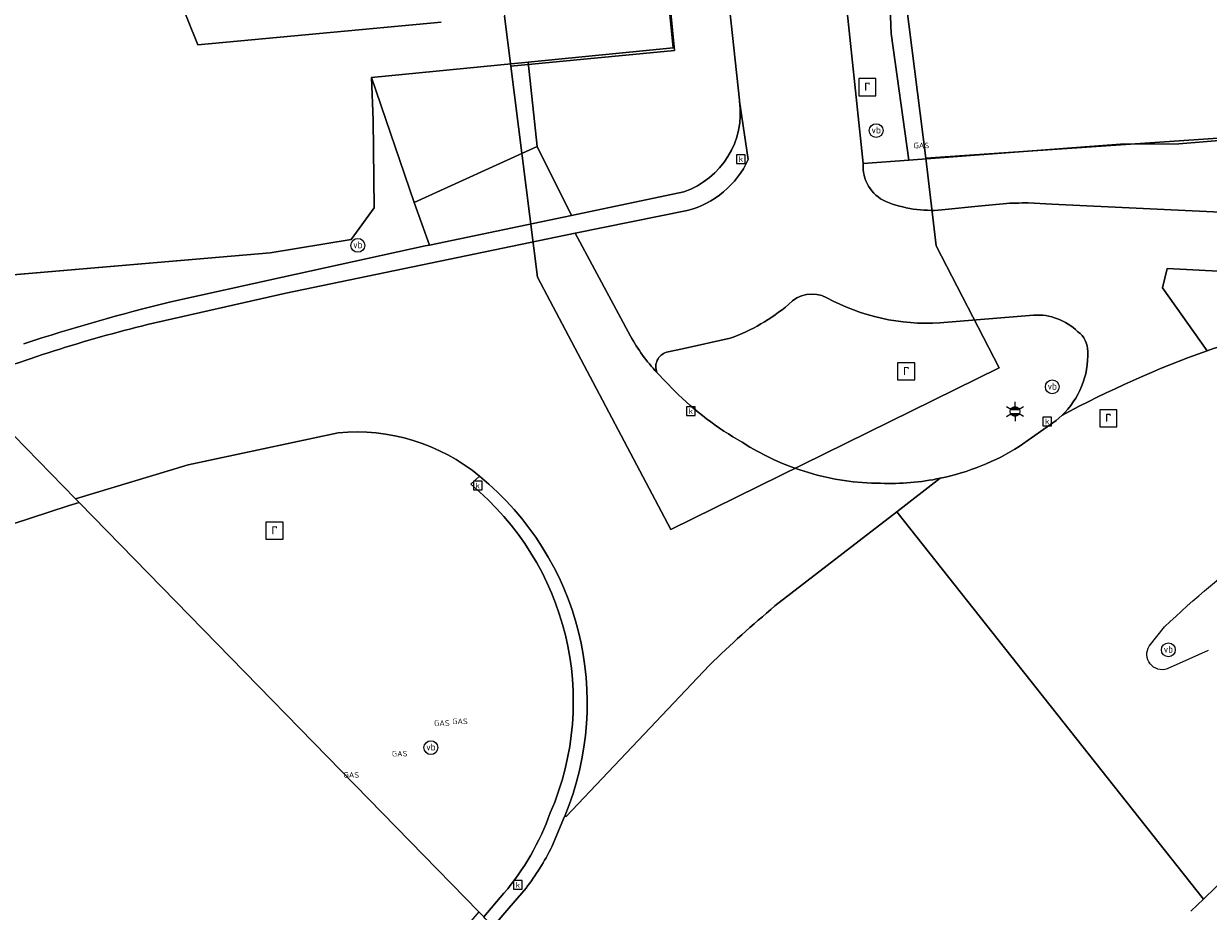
# Model space of a CAD drawing. Header units: millimetres. Extents: x 162876 to 168130, y 402614 to 405602.
# Tile 7 of 256: x 164118 to 164157, y 403024 to 403053. Entities that reach past the tile are written whole.
import ezdxf
from ezdxf.enums import TextEntityAlignment as Align

# ---------------------------------------------------------------- set-up
doc = ezdxf.new("R2010")
doc.units = ezdxf.units.MM
for name, color, linetype, lineweight in [('X-CA190022.004-UO-BGT_Ondergrond$0$GE_201_SHDHek_Lijn_GEM', 253, 'X-CA190022.004-UO-BGT_Ondergrond$0$Hekwerk', 9), ('X-CA190022.004-UO-BGT_Ondergrond$0$GE_203_VGOHaag_Lijn_GEM', 253, 'X-CA190022.004-UO-BGT_Ondergrond$0$Heg', 9), ('X-CA190022.004-UO-BGT_Ondergrond$0$GE_314_WGDRijbaanLokaleweg_Vlak_GEM', 253, 'Continuous', 9), ('X-CA190022.004-UO-BGT_Ondergrond$0$GE_316_WGDFietspad_Vlak_GEM', 253, 'Continuous', 9), ('X-CA190022.004-UO-BGT_Ondergrond$0$GE_317_WGDVoetpad_Vlak_GEM', 253, 'Continuous', 9), ('X-CA190022.004-UO-BGT_Ondergrond$0$GE_322_WGDInrit_Vlak_GEM', 253, 'Continuous', 9), ('X-CA190022.004-UO-BGT_Ondergrond$0$GE_353_OWGVerkeerseiland_openverharding_GEM', 253, 'Continuous', 9), ('X-CA190022.004-UO-BGT_Ondergrond$0$GE_367_OWGBerm_groenvoorziening_grasenk_GEM', 253, 'Continuous', 9), ('X-CA190022.004-UO-BGT_Ondergrond$0$GE_401_OTDErf_Vlak_GEM', 253, 'Continuous', 9), ('X-CA190022.004-UO-BGT_Ondergrond$0$GE_814_BRDVerkeersbord_Punt_GEM', 7, 'Continuous', 25), ('X-CA190022.004-UO-BGT_Ondergrond$0$GE_861_PALLichtmast_Punt_GEM', 202, 'Continuous', 25), ('X-CA190022.004-UO-BGT_Ondergrond$0$GE_884_PutGasput_Punt_GEM', 32, 'Continuous', 25), ('X-CA190022.004-UO-BGT_Ondergrond$0$GE_885_PutInspectieofRioolput_Punt_GEM', 253, 'Continuous', 9), ('X-CA190022.004-UO-BGT_Ondergrond$0$GE_886_PutKolk_Punt_GEM', 253, 'Continuous', 9), ('X-CA190022.004-UO-BGT_Ondergrond$0$N-WE-RI-PUT_INSPECTIE-S', 253, 'Continuous', 9), ('X-CA190022.004-UO-KAD_Percelen$0$B-WE-KG-GRENS_PERCEEL-GV', 150, 'Continuous', 9)]:
    doc.layers.add(name, color=color, linetype=linetype, lineweight=lineweight)
doc.styles.add('X-CA190022.004-UO-BGT_Ondergrond$0$NLCS-ISO', font='NLCS-ISO.ttf')
doc.styles.add('X-CA190022.004-UO-BGT_Ondergrond$0$NLCS-ISO-M250-T30', font='NLCS-ISO.ttf', dxfattribs={"height": 0.75})
doc.linetypes.add('X-CA190022.004-UO-BGT_Ondergrond$0$Heg', pattern='A,5,-1.5,[2,dgnlstyle-meierijstad.shx,S=0.007937,R=45,X=0,Y=0],-1.5', length=8)
doc.linetypes.add('X-CA190022.004-UO-BGT_Ondergrond$0$Hekwerk', pattern='A,5,-1.5,[2,dgnlstyle-Veghel.shx,S=0.007937,R=0,X=0,Y=0],-1.5', length=8)

# ---------------------------------------------------------------- blocks, each defined once
blk = doc.blocks.new('X-CA190022.004-UO-BGT_Ondergrond$0$SRI-KOLK-SO')
at = {"color": 0, "linetype": 'ByBlock', "lineweight": 18}
blk.add_lwpolyline([(-1.125, -1.125), (1.125, -1.125), (1.125, 1.125), (-1.125, 1.125)], close=True, dxfattribs=at)
at = {"color": 0, "linetype": 'ByBlock', "lineweight": 18, "style": 'X-CA190022.004-UO-BGT_Ondergrond$0$NLCS-ISO'}
blk.add_text('k', height=1.5, dxfattribs=at).set_placement((0, 0), align=Align.MIDDLE_CENTER)
blk = doc.blocks.new('X-CA190022.004-UO-BGT_Ondergrond$0$IMGEOKolk')
at = {"xscale": 5, "yscale": 5, "zscale": 5}
blk.add_blockref('X-CA190022.004-UO-BGT_Ondergrond$0$SRI-KOLK-SO', (0, 0), dxfattribs=at)
blk = doc.blocks.new('X-CA190022.004-UO-BGT_Ondergrond$0$SIE-WEG_PAAL_VERKEERSBORD-SO')
at = {"linetype": 'ByBlock', "lineweight": 18}
blk.add_circle((0, 0), 1.5, dxfattribs=at)
at = {"linetype": 'ByBlock', "lineweight": 18, "style": 'X-CA190022.004-UO-BGT_Ondergrond$0$NLCS-ISO'}
blk.add_text('vb', height=1.5, dxfattribs=at).set_placement((0, 0.13), align=Align.MIDDLE_CENTER)
blk = doc.blocks.new('X-CA190022.004-UO-BGT_Ondergrond$0$IMGEOVerkeersbord')
at = {"xscale": 5, "yscale": 5, "zscale": 5}
blk.add_blockref('X-CA190022.004-UO-BGT_Ondergrond$0$SIE-WEG_PAAL_VERKEERSBORD-SO', (0, 0), dxfattribs=at)
blk = doc.blocks.new('X-CA190022.004-UO-BGT_Ondergrond$0$SRI-PUT_INSPECTIEPUT_RIOOLPUT-SO')
at = {"color": 0, "linetype": 'ByBlock', "lineweight": 18}
blk.add_lwpolyline([(-1.12, -1.12), (1.12, -1.12), (1.12, 1.12), (-1.12, 1.12)], close=True, dxfattribs=at)
at = {"color": 0, "linetype": 'ByBlock', "lineweight": 18, "style": 'X-CA190022.004-UO-BGT_Ondergrond$0$NLCS-ISO'}
blk.add_text('r', height=1.5, dxfattribs=at).set_placement((0, 0.28), align=Align.MIDDLE_CENTER)
blk = doc.blocks.new('X-CA190022.004-UO-BGT_Ondergrond$0$IMGEOInspectierioolput')
at = {"layer": 'X-CA190022.004-UO-BGT_Ondergrond$0$N-WE-RI-PUT_INSPECTIE-S', "xscale": 10, "yscale": 10, "zscale": 10}
blk.add_blockref('X-CA190022.004-UO-BGT_Ondergrond$0$SRI-PUT_INSPECTIEPUT_RIOOLPUT-SO', (0, 0), dxfattribs=at)
blk = doc.blocks.new('X-CA190022.004-UO-BGT_Ondergrond$0$N-SIE-WEG_LICHTMAST-SO')
h = blk.add_hatch(color=256)
h.paths.add_polyline_path([(1.16, 0.5, 0.658505), (-1.16, 0.5)])
h.paths.add_polyline_path([(-1.16, -0.5, 0.658505), (1.16, -0.5)])
at = {"flags": 128}
for points in [[(-2.19, 1.27), (-1.1, 0.63)], [(-1.16, 0.5), (1.16, 0.5)], [(0, 1.27), (0, 2.53)], [(1.1, 0.63), (2.19, 1.27)], [(-2.19, -1.27), (-1.1, -0.63)], [(-1.16, -0.5), (1.16, -0.5)], [(0, -1.27), (0, -2.53)], [(2.19, -1.27), (1.1, -0.63)]]:
    blk.add_lwpolyline(points, dxfattribs=at)
at = {"ltscale": 0.5}
blk.add_circle((0, 0), 1.27, dxfattribs=at)
at = {"style": 'X-CA190022.004-UO-BGT_Ondergrond$0$NLCS-ISO'}
blk.add_attdef('TYPE', text='', height=1.8, dxfattribs=at).set_placement((0, 2.53), align=Align.BOTTOM_CENTER)
blk = doc.blocks.new('X-CA190022.004-UO-BGT_Ondergrond$0$IMGEOLichtmastpaal')
at = {"xscale": 5, "yscale": 5, "zscale": 5}
blk.add_blockref('X-CA190022.004-UO-BGT_Ondergrond$0$N-SIE-WEG_LICHTMAST-SO', (0, 6.4), dxfattribs=at)
blk = doc.blocks.new('X-CA190022.004-UO-BGT_Ondergrond$0$IMGEOGasput')
at = {"insert": (-7, 3.4), "char_height": 6, "attachment_point": 1, "style": 'X-CA190022.004-UO-BGT_Ondergrond$0$NLCS-ISO-M250-T30'}
blk.add_mtext_dynamic_manual_height_columns('GAS', width=7.484, gutter_width=3.75, heights=[0], dxfattribs=at)

msp = doc.modelspace()

# ---------------------------------------------------------------- linework, layer by layer
at = {"layer": 'X-CA190022.004-UO-BGT_Ondergrond$0$GE_201_SHDHek_Lijn_GEM'}
for p, q in [((164139.595, 403052.178), (164134.896, 403100.059)), ((164146.311, 403062.424), (164146.687, 403052.645)), ((164134.884, 403051.714), (164139.595, 403052.178))]:
    msp.add_line(p, q, dxfattribs=at)
at = {"layer": 'X-CA190022.004-UO-BGT_Ondergrond$0$GE_203_VGOHaag_Lijn_GEM'}
for p, q in [((164129.839, 403049.826), (164129.79, 403051.215)), ((164129.872, 403046.975), (164129.839, 403049.826)), ((164129.13, 403045.947), (164129.872, 403046.975)), ((164126.489, 403045.515), (164129.13, 403045.947)), ((164107.709, 403043.911), (164126.489, 403045.515))]:
    msp.add_line(p, q, dxfattribs=at)
at = {"layer": 'X-CA190022.004-UO-BGT_Ondergrond$0$GE_314_WGDRijbaanLokaleweg_Vlak_GEM', "flags": 128}
for points in [[(164141.758, 403050.449), (164142.041, 403048.549)], [(164123.26, 403043.92), (164126.889, 403044.717), (164131.534, 403045.737), (164131.678, 403045.766), (164136.292, 403046.726), (164139.951, 403047.501)], [(164140.054, 403046.891), (164136.412, 403046.154)], [(164122.498, 403043.18), (164126.997, 403044.198), (164136.412, 403046.154), (164138.215, 403042.802)], [(164136.412, 403046.154), (164126.997, 403044.198), (164122.498, 403043.18)], [(164139.068, 403041.622), (164139.644, 403041.019)], [(164116.536, 403041.223), (164120.165, 403037.506), (164120.279, 403037.389), (164119.918, 403037.287), (164113.283, 403035.109)], [(164128.704, 403039.658), (164123.82, 403038.621), (164120.165, 403037.506), (164116.536, 403041.223), (164116.493, 403041.267)], [(164150.859, 403039.214), (164152.054, 403040.06), (164152.237, 403040.218)], [(164133.015, 403037.984), (164133.302, 403038.246)], [(164148.288, 403038.179), (164146.871, 403037.084), (164145.652, 403036.142), (164142.911, 403034.025)], [(164165.393, 403032.404), (164164.573, 403031.81), (164163.015, 403030.582), (164162.469, 403030.017), (164161.539, 403028.724), (164161.344, 403028.816), (164157.624, 403025.233), (164156.849, 403024.486), (164146.871, 403037.084), (164148.288, 403038.179)], [(164142.911, 403034.025), (164145.652, 403036.142), (164146.871, 403037.084), (164156.849, 403024.486)], [(164155.086, 403032.718), (164155.579, 403033.341)], [(164157.006, 403032.577), (164156.373, 403032.292), (164155.669, 403031.975)], [(164135.651, 403026.184), (164136.064, 403027.17), (164136.068, 403027.18), (164136.073, 403027.19), (164136.119, 403027.18), (164138.463, 403029.652), (164140.784, 403032.1)], [(164140.784, 403032.1), (164138.463, 403029.652), (164136.119, 403027.18), (164136.073, 403027.19)], [(164136.073, 403027.19), (164136.068, 403027.18), (164136.064, 403027.17), (164135.651, 403026.184)], [(164134.815, 403024.846), (164134.252, 403024.189), (164133.744, 403023.596), (164133.485, 403023.861), (164133.441, 403023.906), (164134.097, 403024.676)], [(164140.771, 403007.094), (164145.136, 403012.197), (164144.827, 403012.494), (164141.392, 403015.789), (164140.968, 403016.197), (164140.377, 403016.801), (164138.517, 403018.706), (164136.399, 403020.876), (164134.042, 403023.291), (164133.778, 403023.561), (164133.744, 403023.596), (164134.252, 403024.189), (164134.815, 403024.846)], [(164156.849, 403024.486), (164156.437, 403024.09)]]:
    msp.add_lwpolyline(points, dxfattribs=at)
at = {"layer": 'X-CA190022.004-UO-BGT_Ondergrond$0$GE_314_WGDRijbaanLokaleweg_Vlak_GEM'}
for centre, radius, start, end in [((164139.066, 403050.071), 2.718, 288.9963, 7.9906), ((164133.789, 402997.356), 47.194, 103.8417, 111.4987), ((164143.382, 403045.639), 5.895, 208.768, 222.9569), ((164147.081, 403048.551), 10.585, 225.3641, 240.3395), ((164129.298, 403033.4), 6.287, 50.4368, 95.4208), ((164146.374, 403046.367), 8.35, 237.139, 269.8176), ((164146.676, 403045.894), 7.882, 281.8021, 302.0541), ((164127.27, 403030.859), 9.537, 337.3733, 50.7674), ((164146.665, 403045.912), 7.901, 267.6907, 281.8513), ((164127.206, 403030.919), 9.146, 336.6468, 50.5716), ((164169.614, 403002.382), 41.405, 130.1608, 134.1313), ((164127.598, 403030.157), 8.501, 319.8582, 340.3226), ((164128.298, 403029.848), 8.215, 322.492, 333.5126)]:
    msp.add_arc(centre, radius, start, end, dxfattribs=at)
at = {"layer": 'X-CA190022.004-UO-BGT_Ondergrond$0$GE_314_WGDRijbaanLokaleweg_Vlak_GEM', "extrusion": (0, 0, -1)}
for centre, radius, start, end in [((-164139.322, 403049.788), 2.988, 204.5006, 255.8145), ((-164140.327, 402974.923), 71.077, 72.09472, 76.10623), ((-164166.766, 403013.771), 30.191, 71.0567, 84.7605), ((-164133.789, 402997.356), 47.194, 68.5013, 76.1583), ((-164168.334, 403010.484), 33.811, 61.5692, 70.3507), ((-164127.27, 403030.859), 9.537, 129.2326, 202.6267), ((-164177.38, 403010.48), 31.59, 46.3593, 53.6536), ((-164169.614, 403002.382), 41.405, 45.8687, 49.8392), ((-164155.508, 403032.449), 0.5, 251.2044, 32.5561), ((-164128.298, 403029.848), 8.215, 206.4874, 217.508)]:
    msp.add_arc(centre, radius, start, end, dxfattribs=at)
at = {"layer": 'X-CA190022.004-UO-BGT_Ondergrond$0$GE_316_WGDFietspad_Vlak_GEM', "flags": 128}
for points in [[(164142.041, 403048.549), (164141.758, 403050.449), (164141.756, 403050.464), (164141.754, 403050.479), (164141.391, 403053.894), (164141.497, 403053.899), (164145.071, 403054.271), (164145.161, 403054.29), (164145.784, 403048.42)], [(164148.335, 403046.908), (164149.627, 403047.04), (164150.335, 403047.112)], [(164151.152, 403047.135), (164151.92, 403047.098), (164158.084, 403046.801), (164160.753, 403046.672)], [(164138.215, 403042.802), (164136.412, 403046.154), (164140.054, 403046.891)], [(164160.188, 403044.769), (164157.54, 403044.907), (164155.665, 403045.005), (164155.515, 403044.374), (164156.965, 403042.327)], [(164151.323, 403043.486), (164148.269, 403043.231)], [(164141.459, 403042.735), (164139.901, 403042.393), (164139.379, 403042.279)]]:
    msp.add_lwpolyline(points, dxfattribs=at)
at = {"layer": 'X-CA190022.004-UO-BGT_Ondergrond$0$GE_316_WGDFietspad_Vlak_GEM'}
for centre, radius, start, end in [((164139.322, 403049.788), 2.988, 284.1855, 335.4994), ((164147.015, 403048.313), 1.236, 175.0187, 246.1709), ((164148.002, 403050.871), 3.977, 248.0605, 274.8072), ((164144.114, 403043.151), 1.021, 61.8773, 137.9752), ((164151.447, 403041.638), 1.852, 44.8885, 93.8246), ((164152.321, 403042.32), 0.763, 358.7959, 54.9759), ((164139.536, 403041.803), 0.501, 108.2018, 201.1358), ((164168.334, 403010.484), 33.811, 109.6493, 118.4308), ((164150.375, 403042.189), 2.711, 313.3688, 2.4329)]:
    msp.add_arc(centre, radius, start, end, dxfattribs=at)
at = {"layer": 'X-CA190022.004-UO-BGT_Ondergrond$0$GE_316_WGDFietspad_Vlak_GEM', "extrusion": (0, 0, -1)}
for centre, radius, start, end in [((-164151.034, 403036.791), 10.345, 86.1235, 90.6514), ((-164147.865, 403050.053), 6.834, 266.6078, 298.5851), ((-164139.39, 403048.485), 6.11, 229.5461, 250.2119), ((-164143.382, 403045.639), 5.895, 317.0431, 331.232)]:
    msp.add_arc(centre, radius, start, end, dxfattribs=at)
at = {"layer": 'X-CA190022.004-UO-BGT_Ondergrond$0$GE_317_WGDVoetpad_Vlak_GEM', "flags": 128}
for points in [[(164145.784, 403048.42), (164147.26, 403048.53), (164154.154, 403049.043), (164156.048, 403049.056), (164161.836, 403049.535), (164161.936, 403048.352), (164182.534, 403049.853), (164203.719, 403051.436), (164203.65, 403052.317), (164203.834, 403052.319), (164203.808, 403052.675), (164203.797, 403052.823), (164221.301, 403054.053), (164221.37, 403052.77), (164231.098, 403053.447), (164231.06, 403054.611), (164246.169, 403055.678), (164246.248, 403054.581), (164268.418, 403056.184)], [(164150.335, 403047.112), (164149.627, 403047.04), (164148.335, 403046.908)], [(164160.753, 403046.672), (164158.084, 403046.801), (164151.92, 403047.098), (164151.152, 403047.135)]]:
    msp.add_lwpolyline(points, dxfattribs=at)
at = {"layer": 'X-CA190022.004-UO-BGT_Ondergrond$0$GE_317_WGDVoetpad_Vlak_GEM', "extrusion": (0, 0, -1)}
for centre, radius, start, end in [((-164147.015, 403048.313), 1.236, 293.8291, 4.9813), ((-164148.002, 403050.871), 3.977, 265.1928, 291.9395)]:
    msp.add_arc(centre, radius, start, end, dxfattribs=at)
at = {"layer": 'X-CA190022.004-UO-BGT_Ondergrond$0$GE_317_WGDVoetpad_Vlak_GEM'}
msp.add_arc((164151.034, 403036.791), 10.345, 89.3486, 93.8765, dxfattribs=at)
at = {"layer": 'X-CA190022.004-UO-BGT_Ondergrond$0$GE_322_WGDInrit_Vlak_GEM', "flags": 128}
for points in [[(164134.884, 403051.714), (164135.181, 403048.971), (164131.181, 403047.155), (164129.79, 403051.215), (164134.884, 403051.714)], [(164135.181, 403048.971), (164136.292, 403046.726), (164131.678, 403045.766), (164131.181, 403047.155), (164135.181, 403048.971)], [(164156.965, 403042.327), (164155.515, 403044.374), (164155.665, 403045.005), (164157.54, 403044.907), (164160.188, 403044.769)], [(164156.437, 403024.09), (164156.849, 403024.486), (164157.624, 403025.233), (164161.344, 403028.816), (164161.539, 403028.724), (164160.97, 403027.934), (164159.982, 403026.17)]]:
    msp.add_lwpolyline(points, dxfattribs=at)
at = {"layer": 'X-CA190022.004-UO-BGT_Ondergrond$0$GE_322_WGDInrit_Vlak_GEM'}
msp.add_arc((164166.766, 403013.771), 30.191, 95.2395, 108.9433, dxfattribs=at)
at = {"layer": 'X-CA190022.004-UO-BGT_Ondergrond$0$GE_353_OWGVerkeerseiland_openverharding_GEM', "flags": 128}
for points in [[(164148.269, 403043.231), (164151.323, 403043.486)], [(164139.379, 403042.279), (164139.901, 403042.393), (164141.459, 403042.735)], [(164139.644, 403041.019), (164139.068, 403041.622)], [(164152.237, 403040.218), (164152.054, 403040.06), (164150.859, 403039.214)], [(164155.086, 403032.718), (164155.579, 403033.341)], [(164157.006, 403032.577), (164156.373, 403032.292), (164155.669, 403031.975)]]:
    msp.add_lwpolyline(points, dxfattribs=at)
at = {"layer": 'X-CA190022.004-UO-BGT_Ondergrond$0$GE_353_OWGVerkeerseiland_openverharding_GEM', "extrusion": (0, 0, -1)}
for centre, radius, start, end in [((-164144.114, 403043.151), 1.021, 42.0248, 118.1227), ((-164151.447, 403041.638), 1.852, 86.1754, 135.1115), ((-164152.321, 403042.32), 0.763, 125.0241, 181.2041), ((-164139.536, 403041.803), 0.501, 338.8642, 71.7982), ((-164150.375, 403042.189), 2.711, 177.5671, 226.6312), ((-164147.081, 403048.551), 10.585, 299.6605, 314.6359), ((-164146.374, 403046.367), 8.35, 270.1824, 302.861), ((-164146.676, 403045.894), 7.882, 237.9459, 258.1979), ((-164146.665, 403045.912), 7.901, 258.1487, 272.3093), ((-164177.38, 403010.48), 31.59, 46.3593, 53.6536), ((-164155.508, 403032.449), 0.5, 251.2044, 32.5561)]:
    msp.add_arc(centre, radius, start, end, dxfattribs=at)
at = {"layer": 'X-CA190022.004-UO-BGT_Ondergrond$0$GE_353_OWGVerkeerseiland_openverharding_GEM'}
for centre, radius, start, end in [((164147.865, 403050.053), 6.834, 241.4149, 273.3922), ((164139.39, 403048.485), 6.11, 289.7881, 310.4539)]:
    msp.add_arc(centre, radius, start, end, dxfattribs=at)
at = {"layer": 'X-CA190022.004-UO-BGT_Ondergrond$0$GE_367_OWGBerm_groenvoorziening_grasenk_GEM', "flags": 128}
for points in [[(164162.905, 403179.205), (164161.585, 403175.947), (164157.505, 403164.706), (164155.649, 403158.938), (164154.148, 403153.673), (164151.617, 403143.902), (164149.976, 403136.536), (164149.102, 403131.559), (164144.574, 403100.107), (164146.311, 403062.424), (164146.687, 403052.645), (164147.26, 403048.53), (164145.784, 403048.42), (164145.161, 403054.29), (164145.071, 403054.271), (164143.54, 403069.467), (164142.511, 403083.521)], [(164068.5, 403120.325), (164045.424, 403093.765), (164046.613, 403092.758), (164063.87, 403078.499), (164060.557, 403073.699), (164058.987, 403071.844), (164070.878, 403061.779), (164069.625, 403060.268), (164080.188, 403051), (164082.431, 403049.366), (164091.552, 403042.225), (164092.01, 403041.84), (164107.709, 403043.911), (164126.489, 403045.515), (164129.13, 403045.947), (164129.872, 403046.975), (164129.839, 403049.826), (164129.79, 403051.215), (164131.181, 403047.155), (164131.678, 403045.766), (164131.534, 403045.737), (164126.889, 403044.717), (164123.26, 403043.92)], [(164139.951, 403047.501), (164136.292, 403046.726), (164135.181, 403048.971), (164134.884, 403051.714), (164139.595, 403052.178), (164134.896, 403100.059)], [(164138.797, 403086.927), (164139.04, 403083.337), (164139.993, 403069.228), (164141.497, 403053.899), (164141.391, 403053.894), (164141.754, 403050.479), (164141.756, 403050.464), (164141.758, 403050.449)], [(164134.097, 403024.676), (164133.441, 403023.906), (164133.279, 403024.073), (164120.279, 403037.389), (164120.165, 403037.506), (164123.82, 403038.621), (164128.704, 403039.658)], [(164133.302, 403038.246), (164133.015, 403037.984)], [(164113.283, 403035.109), (164119.918, 403037.287), (164120.279, 403037.389)], [(164120.279, 403037.389), (164133.279, 403024.073), (164128.766, 403018.797), (164127.523, 403017.395), (164126.249, 403016.318), (164125.368, 403015.627), (164125.13, 403015.441), (164123.98, 403014.621), (164122.166, 403013.601), (164120.474, 403012.9), (164117.693, 403012.198)]]:
    msp.add_lwpolyline(points, dxfattribs=at)
at = {"layer": 'X-CA190022.004-UO-BGT_Ondergrond$0$GE_367_OWGBerm_groenvoorziening_grasenk_GEM', "extrusion": (0, 0, -1)}
for centre, radius, start, end in [((-164139.066, 403050.071), 2.718, 172.0094, 251.0037), ((-164129.298, 403033.4), 6.287, 84.5792, 129.5632), ((-164127.206, 403030.919), 9.146, 129.4284, 203.3532), ((-164127.598, 403030.157), 8.501, 199.6774, 220.1418)]:
    msp.add_arc(centre, radius, start, end, dxfattribs=at)
at = {"layer": 'X-CA190022.004-UO-BGT_Ondergrond$0$GE_367_OWGBerm_groenvoorziening_grasenk_GEM'}
msp.add_arc((164140.327, 402974.923), 71.077, 103.89377, 107.90528, dxfattribs=at)
at = {"layer": 'X-CA190022.004-UO-BGT_Ondergrond$0$GE_401_OTDErf_Vlak_GEM', "flags": 128}
for points in [[(164134.896, 403100.059), (164139.595, 403052.178), (164134.884, 403051.714), (164129.79, 403051.215), (164129.839, 403049.826), (164129.872, 403046.975), (164129.13, 403045.947), (164126.489, 403045.515), (164107.709, 403043.911), (164092.01, 403041.84), (164091.552, 403042.225), (164082.431, 403049.366), (164080.188, 403051), (164069.625, 403060.268)], [(164231.098, 403053.447), (164221.37, 403052.77), (164221.301, 403054.053), (164203.797, 403052.823), (164203.808, 403052.675), (164203.834, 403052.319), (164203.65, 403052.317), (164203.719, 403051.436), (164182.534, 403049.853), (164161.936, 403048.352), (164161.836, 403049.535), (164156.048, 403049.056), (164154.154, 403049.043), (164147.26, 403048.53), (164146.687, 403052.645), (164146.311, 403062.424)]]:
    msp.add_lwpolyline(points, dxfattribs=at)
at = {"layer": 'X-CA190022.004-UO-KAD_Percelen$0$B-WE-KG-GRENS_PERCEEL-GV', "flags": 128}
for points in [[(164132.055, 403053.017), (164124.142, 403052.282), (164121.24, 403059.48)], [(164121.24, 403059.48), (164124.142, 403052.282), (164132.055, 403053.017)], [(164146.625, 403058.007), (164147.819, 403048.593), (164230.349, 403054.259)], [(164230.349, 403054.259), (164147.819, 403048.593), (164148.151, 403045.746), (164150.201, 403041.774), (164139.521, 403036.51), (164135.182, 403044.724), (164134.316, 403051.585), (164134.111, 403053.209)]]:
    msp.add_lwpolyline(points, dxfattribs=at)
for points in [[(164134.316, 403051.585), (164135.182, 403044.724), (164139.521, 403036.51), (164150.201, 403041.774), (164148.151, 403045.746), (164147.819, 403048.593), (164146.625, 403058.007), (164139.175, 403056.85), (164139.64, 403052.099)], [(164139.175, 403056.85), (164133.758, 403056.008), (164134.111, 403053.209), (164134.316, 403051.585), (164139.64, 403052.099)]]:
    msp.add_lwpolyline(points, close=True, dxfattribs=at)

# ---------------------------------------------------------------- block references
at = {"layer": 'X-CA190022.004-UO-BGT_Ondergrond$0$GE_814_BRDVerkeersbord_Punt_GEM', "xscale": 0.03, "yscale": 0.03, "zscale": 0.02}
for p in [(164146.203, 403049.49), (164129.343, 403045.756), (164151.931, 403041.154), (164155.707, 403032.598), (164131.72, 403029.415)]:
    msp.add_blockref('X-CA190022.004-UO-BGT_Ondergrond$0$IMGEOVerkeersbord', p, dxfattribs=at)
at = {"layer": 'X-CA190022.004-UO-BGT_Ondergrond$0$GE_861_PALLichtmast_Punt_GEM', "xscale": 0.025, "yscale": 0.025, "zscale": 0.025}
msp.add_blockref('X-CA190022.004-UO-BGT_Ondergrond$0$IMGEOLichtmastpaal', (164150.72, 403040.191), dxfattribs=at)
at = {"layer": 'X-CA190022.004-UO-BGT_Ondergrond$0$GE_884_PutGasput_Punt_GEM', "xscale": 0.03, "yscale": 0.03, "zscale": 0.02}
for p in [(164147.629, 403048.995), (164132.034, 403030.202), (164132.623, 403030.258), (164130.66, 403029.208), (164129.089, 403028.517)]:
    msp.add_blockref('X-CA190022.004-UO-BGT_Ondergrond$0$IMGEOGasput', p, dxfattribs=at)
at = {"layer": 'X-CA190022.004-UO-BGT_Ondergrond$0$GE_885_PutInspectieofRioolput_Punt_GEM', "xscale": 0.025, "yscale": 0.025, "zscale": 0.025}
for p in [(164145.915, 403050.906), (164147.179, 403041.656), (164153.754, 403040.13), (164126.635, 403036.473)]:
    msp.add_blockref('X-CA190022.004-UO-BGT_Ondergrond$0$IMGEOInspectierioolput', p, dxfattribs=at)
at = {"layer": 'X-CA190022.004-UO-BGT_Ondergrond$0$GE_886_PutKolk_Punt_GEM', "xscale": 0.025, "yscale": 0.025, "zscale": 0.025}
for p in [(164141.802, 403048.565), (164140.173, 403040.362), (164151.765, 403040.028), (164133.242, 403037.939), (164134.55, 403024.947)]:
    msp.add_blockref('X-CA190022.004-UO-BGT_Ondergrond$0$IMGEOKolk', p, dxfattribs=at)

doc.saveas('drawing.dxf')
